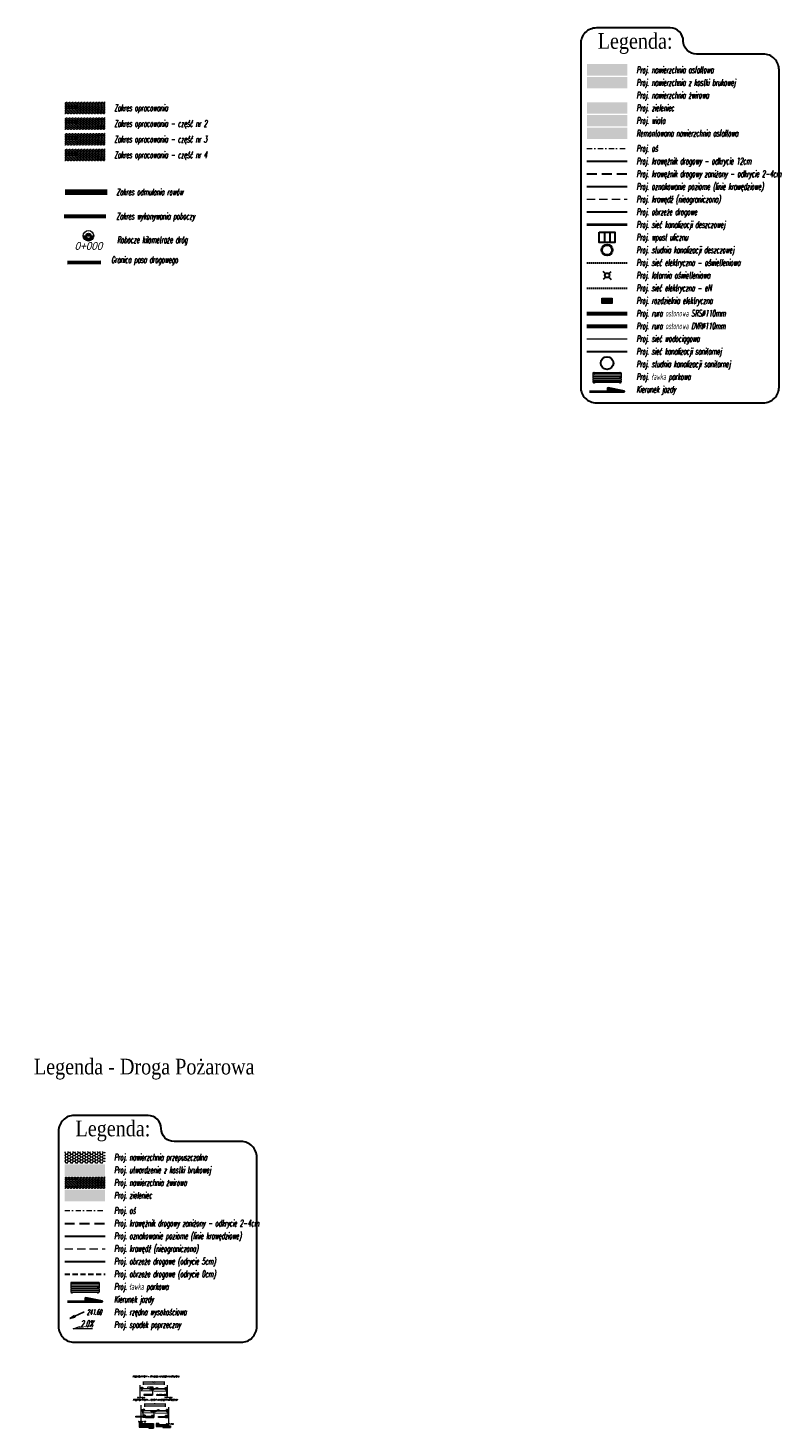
# Model space of a CAD drawing. Extents: x -10358610 to 7437971, y 5523490 to 18957197.
# Tile 3 of 4: x 7429712 to 7429856, y 5529303 to 5529571. Entities that reach past the tile are written whole.
import ezdxf
from ezdxf import colors
from ezdxf.entities.mleader import LeaderData, LeaderLine
from ezdxf.enums import TextEntityAlignment as Align
from ezdxf.math import Vec2, Vec3

# ---------------------------------------------------------------- set-up
doc = ezdxf.new("R2010")
doc.units = 0
for name, pattern in [('219-500', [0]), ('CROSS1', [1.5, 1, -0.5]), ('DASHDOT2', [0.5, 0.25, -0.125, 0, -0.125]), ('DASHED', [0.75, 0.5, -0.25]), ('DASHED2', [9.525, 6.35, -3.175]), ('HIDDEN2', [4.7625, 3.175, -1.5875])]:
    doc.linetypes.add(name, pattern=pattern)
for name, color, linetype, lineweight in [('- droga', 23, 'Continuous', 40), ('--  LINIA  009', 144, 'Continuous', 9), ('22_KM_OPIS', 7, 'Continuous', 15), ('__K_PS_Krawężnik', 10, 'Continuous', 30), ('__K_PS_Tabelka', 7, 'Continuous', 20), ('eN_Kabel oświtleniowy', 1, '_SIECI_E', 30), ('eN_Kabel skrzynie', 1, '_SIECI_E', 30), ('kanalizacja sanitarna', 35, 'KAS_SANIT', 30), ('Kanalizacja_Deszczowa', 34, '_S_kd', 40), ('Konstrukcyjna', 7, 'Continuous', 13), ('Krawędź_nieograniczona', 7, 'HIDDEN2', 15), ('Krawężnik_zaniżony', 160, 'Continuous', 30), ('Kreskowanie', 251, 'Continuous', 5), ('Kreskowanie_chodnik', 252, 'Continuous', 5), ('Kreskowanie_jezdnia', 250, 'Continuous', 5), ('Kreskowanie_zieleniec', 94, 'Continuous', 5), ('Kreskowanie_Żwir', 200, 'Continuous', 5), ('latarnia', 10, 'Continuous', 30), ('Obrzeże', 200, 'Continuous', 30), ('Opisy', 8, 'Continuous', 18), ('Oznakowanie_Poziome_Linie', 130, 'Continuous', 30), ('Oś_jezdni', 10, 'DASHDOT2', 15), ('PZT_SKARPY', 4, 'Continuous', 5), ('urzadzenie_simba', 7, 'Continuous', 5), ('Wiata', 210, 'Continuous', 5), ('woda', 5, '_media_woda', 15), ('Wpust uliczny', 34, 'Continuous', 30), ('Wymiary', 250, 'Continuous', 15)]:
    doc.layers.add(name, color=color, linetype=linetype, lineweight=lineweight)
doc.layers.add('0_podkład', color=251, linetype='Continuous')
doc.layers.add('219-działka ewidencyjna', color=7, linetype='Continuous')
doc.styles.add('ARIAL', font='arial.ttf', dxfattribs={"width": 0.9, "oblique": 15})
doc.styles.add('DA_ARIAL', font='arial.ttf')
doc.styles.add('Romans_0.5_pochylony', font='romans.shx', dxfattribs={"width": 0.5, "oblique": 15})
doc.styles.add('Romans_normalny', font='romans.shx', dxfattribs={"width": 0.5})
doc.styles.get("Standard").update_dxf_attribs({"font": 'simplex.shx'})
doc.styles.add('Style-ENGINEERING', font='ENGINEERING.shx')
doc.styles.add('Style-romans', font='romans.shx')
doc.styles.add('TIMES', font='times.ttf', dxfattribs={"width": 0.85})
doc.linetypes.add('_media_woda', pattern='A,20,-0.7,["w",Standard,S=1,R=0,X=-0.2,Y=-0.2],-1.2', length=21.9)
doc.linetypes.add('_S_kd', pattern='A,8,-1.5,["kd",DA_ARIAL,S=1,R=0,X=-0.75,Y=-0.5],-1.5,1', length=12)
doc.linetypes.add('_SIECI_E', pattern='A,9,-1,["e",DA_ARIAL,S=1,R=0,X=-0.5,Y=-0.5],-1,1', length=12)
doc.linetypes.add('KAS_SANIT', pattern='A,12.7,-5.08,["KS",Standard,S=2.54,R=0,X=-2.54,Y=-1.27],-6.35', length=24.13)
doc.dimstyles.get("Standard").update_dxf_attribs({"dimtxt": 0.18, "dimasz": 0.18, "dimexe": 0.18, "dimexo": 0.0625, "dimgap": 0.09, "dimtad": 0, "dimtih": 1, "dimtoh": 1, "dimdec": 4, "dimzin": 0, "dimdsep": 46, "dimtxsty": 'Standard', "dimcen": 0.09, "dimadec": 0, "dimazin": 0, "dimtfac": 1, "dimtdec": 4, "dimtofl": 0, "dimtmove": 0, "dimatfit": 3, "dimfxl": 1, "dimtolj": 1, "dimtzin": 0, "dimarcsym": 0})

# ---------------------------------------------------------------- blocks, each defined once
blk = doc.blocks.new('A$C45657954')
at = {"layer": 'urzadzenie_simba'}
for p, q in [((-200, 0), (-200, 0)), ((-194, 0), (-194, 0)), ((-194, 0), (-190, 0)), ((-190, 0), (-190, 0)), ((-11, 0), (-11, 0)), ((-5, 0), (-5, 0)), ((0, 0), (0, -23)), ((-205, 0), (-205, -23)), ((-205, 0), (0, 0)), ((-205, -7), (0, -7)), ((-205, -9), (0, -9)), ((-205, -9), (0, -9)), ((-205, -11), (0, -11)), ((0, -23), (-205, -23)), ((0, -26), (-205, -26)), ((-205, -26), (-205, -38)), ((-11, -38), (-205, -38)), ((0, -38), (-205, -38)), ((0, -42), (-205, -42)), ((-205, -42), (-205, -54)), ((0, -54), (-205, -54)), ((-205, -58), (-205, -69)), ((0, -58), (-205, -58)), ((0, -69), (-205, -69)), ((-200, -7), (-200, -11)), ((-200, -23), (-200, -42)), ((-200, -54), (-200, -58)), ((-200, -69), (-200, -73)), ((-194, -7), (-194, -11)), ((-11, -23), (-194, -23)), ((-194, -23), (-194, -42)), ((-194, -54), (-194, -58)), ((-194, -69), (-194, -73)), ((-11, -7), (-11, -11)), ((-11, -23), (-11, -26)), ((-11, -38), (-11, -42)), ((-11, -54), (-11, -58)), ((-11, -69), (-11, -73)), ((-5, -7), (-5, -11)), ((-5, -23), (-5, -26)), ((-5, -38), (-5, -42)), ((-5, -54), (-5, -58)), ((-5, -69), (-5, -73)), ((0, -26), (0, -38)), ((0, -42), (0, -54)), ((0, -58), (0, -69))]:
    blk.add_line(p, q, dxfattribs=at)
for centre, start, end in [((-197, 0), 0, 180), ((-8, 0), 0, 180), ((-197, -7), 180, 0), ((-197, -73), 180, 0), ((-8, -7), 180, 0), ((-8, -73), 180, 0)]:
    blk.add_arc(centre, 3.14, start, end, dxfattribs=at)
for centre in [(-192, -8), (-192, -10)]:
    blk.add_ellipse(centre, major_axis=(0.65, 0), ratio=0.173648, dxfattribs=at)
at = {"layer": 'urzadzenie_simba', "extrusion": (0, 0, -1)}
for centre in [(-13, -8), (-13, -10)]:
    blk.add_ellipse(centre, major_axis=(-0.65, 0), ratio=0.173648, dxfattribs=at)
blk = doc.blocks.new('A$C0B364572')
at = {"layer": 'PZT_SKARPY', "xscale": -0.01, "yscale": 0.01, "zscale": 0.01, "rotation": 204.0016215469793}
blk.add_blockref('A$C45657954', (0, 0), dxfattribs=at)
blk = doc.blocks.new('A$C1B294721')
at = {"layer": '--  LINIA  009', "lineweight": 40, "ltscale": 0.01}
blk.add_hatch(color=256, dxfattribs=at).paths.add_polyline_path([(-946, -88), (-497, -46), (-505, 45)])
blk.add_lwpolyline([(0, 0), (-946, -88), (-505, 45), (-497, -46)], dxfattribs=at)
blk = doc.blocks.new('A$C35D80B06')
at = {"layer": 'Wpust uliczny', "ltscale": 0.2, "flags": 128}
blk.add_lwpolyline([(0, 0), (0.6, 0), (0.6, -0.4), (0, -0.4)], close=True, dxfattribs=at)
for points in [[(0.2, 0), (0.2, -0.4)], [(0.4, 0), (0.4, -0.4)]]:
    blk.add_lwpolyline(points, dxfattribs=at)
blk = doc.blocks.new('A$C06A56B4A')
at = {"layer": 'latarnia', "ltscale": 0.01}
for p, q in [((-53, 0), (-107, 0)), ((0, 53), (0, 107)), ((53, 0), (107, 0)), ((0, -53), (0, -107))]:
    blk.add_line(p, q, dxfattribs=at)
blk.add_circle((0, 0), 43.1, dxfattribs=at)
blk = doc.blocks.new('_ClosedBlank')
at = {"color": 0, "linetype": 'ByBlock', "lineweight": -2}
for p, q in [((-1, 0.17), (0, 0)), ((-1, 0.17), (-1, -0.17)), ((0, 0), (-1, -0.17))]:
    blk.add_line(p, q, dxfattribs=at)
blk = doc.blocks.new('A$C67E043DD')
at = {"layer": 'Wymiary', "flags": 128}
blk.add_lwpolyline([(1.31, 0), (-2.4, 0), (-1.07, 0.44), (-1.07, 0)], dxfattribs=at)
at = {"layer": 'Wymiary', "color": 2, "insert": (0.24, 1.02), "char_height": 1.25, "attachment_point": 5, "style": 'Romans_0.5_pochylony'}
blk.add_mtext('\\A1;2.0%', dxfattribs=at)
blk = doc.blocks.new('*D84')
at = {"layer": 'Defpoints', "color": 0, "lineweight": 40, "transparency": 16777216}
for p in [(7429734.5, 5529306.53), (7429738.5, 5529307.34), (7429738.5, 5529306.45)]:
    blk.add_point(p, dxfattribs=at)
at = {"layer": 'Wymiary', "color": 7, "lineweight": 9, "transparency": 16777216}
for p, q in [((7429734.5, 5529307.14), (7429734.5, 5529307.47)), ((7429738.5, 5529307.14), (7429738.5, 5529307.47)), ((7429734.6, 5529307.34), (7429738.4, 5529307.34))]:
    blk.add_line(p, q, dxfattribs=at)
at = {"layer": 'Wymiary', "color": 7, "lineweight": 9, "transparency": 16777216, "xscale": 0.1, "yscale": 0.1, "zscale": 0.1, "rotation": 180}
blk.add_blockref('_ClosedBlank', (7429734.5, 5529307.34), dxfattribs=at)
at = {"layer": 'Wymiary', "color": 7, "lineweight": 9, "transparency": 16777216, "xscale": 0.1, "yscale": 0.1, "zscale": 0.1}
blk.add_blockref('_ClosedBlank', (7429738.5, 5529307.34), dxfattribs=at)
at = {"layer": 'Wymiary', "transparency": 16777216, "insert": (7429736.5, 5529307.49), "char_height": 0.1, "attachment_point": 5, "style": 'Style-ENGINEERING'}
blk.add_mtext('\\A1;3.00-4.00', dxfattribs=at)
blk = doc.blocks.new('*D85')
at = {"layer": 'Defpoints', "color": 0, "lineweight": 40, "transparency": 16777216}
for p in [(7429734.5, 5529307.68), (7429734.5, 5529306.53), (7429738.5, 5529306.45)]:
    blk.add_point(p, dxfattribs=at)
at = {"layer": 'Wymiary', "color": 7, "lineweight": 9, "transparency": 16777216}
for p, q in [((7429734.5, 5529307.48), (7429734.5, 5529307.8)), ((7429738.4, 5529307.68), (7429734.6, 5529307.68)), ((7429738.5, 5529307.48), (7429738.5, 5529307.8))]:
    blk.add_line(p, q, dxfattribs=at)
at = {"layer": 'Wymiary', "color": 7, "lineweight": 9, "transparency": 16777216, "xscale": 0.1, "yscale": 0.1, "zscale": 0.1, "rotation": 180}
blk.add_blockref('_ClosedBlank', (7429734.5, 5529307.68), dxfattribs=at)
at = {"layer": 'Wymiary', "color": 7, "lineweight": 9, "transparency": 16777216, "xscale": 0.1, "yscale": 0.1, "zscale": 0.1}
blk.add_blockref('_ClosedBlank', (7429738.5, 5529307.68), dxfattribs=at)
at = {"layer": 'Wymiary', "transparency": 16777216, "insert": (7429736.5, 5529307.84), "char_height": 0.1, "attachment_point": 5, "style": 'Style-ENGINEERING'}
blk.add_mtext('\\A1;{\\Fengineering|c238;jezdnia}', dxfattribs=at)
blk = doc.blocks.new('km')
at = {"layer": '22_KM_OPIS'}
for points in [[(0, 0.5, 0.414214), (-0.5, 0, 0.414214), (0, -0.5)], [(0, 1), (0, 0.5, -0.414214), (0.5, 0, -0.414214), (0, -0.5), (0, -1, 0.414214), (1, 0, 0.414214)]]:
    blk.add_hatch(color=256, dxfattribs=at).paths.add_polyline_path(points)
blk.add_line((0, -1), (0, 1), dxfattribs=at)
for radius in [1, 0.5]:
    blk.add_circle((0, 0), radius, dxfattribs=at)
blk = doc.blocks.new('*D125')
at = {"layer": 'Defpoints', "color": 0, "transparency": 16777216}
for p in [(7429734.25, 5529310.76), (7429738.25, 5529311.57), (7429738.25, 5529310.68)]:
    blk.add_point(p, dxfattribs=at)
at = {"layer": 'Wymiary', "color": 7, "lineweight": 9, "transparency": 16777216}
for p, q in [((7429734.25, 5529311.37), (7429734.25, 5529311.69)), ((7429734.35, 5529311.57), (7429738.15, 5529311.57)), ((7429738.25, 5529311.37), (7429738.25, 5529311.69))]:
    blk.add_line(p, q, dxfattribs=at)
at = {"layer": 'Wymiary', "color": 7, "lineweight": 9, "transparency": 16777216, "xscale": 0.1, "yscale": 0.1, "zscale": 0.1, "rotation": 180}
blk.add_blockref('_ClosedBlank', (7429734.25, 5529311.57), dxfattribs=at)
at = {"layer": 'Wymiary', "color": 7, "lineweight": 9, "transparency": 16777216, "xscale": 0.1, "yscale": 0.1, "zscale": 0.1}
blk.add_blockref('_ClosedBlank', (7429738.25, 5529311.57), dxfattribs=at)
at = {"layer": 'Wymiary', "transparency": 16777216, "insert": (7429736.25, 5529311.72), "char_height": 0.1, "attachment_point": 5, "style": 'Style-ENGINEERING'}
blk.add_mtext('\\A1;3.00-4.00', dxfattribs=at)
blk = doc.blocks.new('*D126')
at = {"layer": 'Defpoints', "color": 0, "transparency": 16777216}
for p in [(7429734.25, 5529311.9), (7429734.25, 5529310.76), (7429738.25, 5529310.68)]:
    blk.add_point(p, dxfattribs=at)
at = {"layer": 'Wymiary', "color": 7, "lineweight": 9, "transparency": 16777216}
for p, q in [((7429734.25, 5529311.7), (7429734.25, 5529312.03)), ((7429738.15, 5529311.9), (7429734.35, 5529311.9)), ((7429738.25, 5529311.7), (7429738.25, 5529312.03))]:
    blk.add_line(p, q, dxfattribs=at)
at = {"layer": 'Wymiary', "color": 7, "lineweight": 9, "transparency": 16777216, "xscale": 0.1, "yscale": 0.1, "zscale": 0.1, "rotation": 180}
blk.add_blockref('_ClosedBlank', (7429734.25, 5529311.9), dxfattribs=at)
at = {"layer": 'Wymiary', "color": 7, "lineweight": 9, "transparency": 16777216, "xscale": 0.1, "yscale": 0.1, "zscale": 0.1}
blk.add_blockref('_ClosedBlank', (7429738.25, 5529311.9), dxfattribs=at)
at = {"layer": 'Wymiary', "transparency": 16777216, "insert": (7429736.25, 5529312.07), "char_height": 0.1, "attachment_point": 5, "style": 'Style-ENGINEERING'}
blk.add_mtext('\\A1;{\\Fengineering|c238;jezdnia}', dxfattribs=at)

msp = doc.modelspace()

# ---------------------------------------------------------------- hatches: boundary and pattern name
at = {"layer": 'Kreskowanie'}
h = msp.add_hatch(color=251, dxfattribs=at)
h.dxf.hatch_style = 1
h.paths.add_polyline_path([(7429734.501, 5529306.531), (7429734.461, 5529306.491), (7429738.543, 5529306.41), (7429738.501, 5529306.451)])
at = {"layer": 'Kreskowanie_chodnik', "transparency": 33554559}
h = msp.add_hatch(color=256, dxfattribs=at)
h.dxf.hatch_style = 1
h.paths.add_polyline_path([(7429826.902, 5529559.564), (7429826.902, 5529561.773), (7429819.167, 5529561.773), (7429819.167, 5529559.564)])
at = {"layer": 'Kreskowanie_chodnik', "transparency": 33554687}
h = msp.add_hatch(color=30, dxfattribs=at)
h.dxf.hatch_style = 1
h.paths.add_polyline_path([(7429824.034, 5529519.407), (7429824.034, 5529518.407), (7429822.034, 5529518.407), (7429822.034, 5529519.407)])
at = {"layer": 'Kreskowanie_chodnik', "transparency": 33554559}
h = msp.add_hatch(color=256, dxfattribs=at)
h.dxf.hatch_style = 1
h.paths.add_polyline_path([(7429726.902, 5529351.389), (7429726.902, 5529353.598), (7429719.167, 5529353.598), (7429719.167, 5529351.389)])
at = {"layer": 'Kreskowanie_jezdnia', "lineweight": 13, "transparency": 33554559}
h = msp.add_hatch(color=256, dxfattribs=at)
h.dxf.hatch_style = 1
h.paths.add_polyline_path([(7429826.902, 5529561.992), (7429826.902, 5529564.201), (7429819.167, 5529564.201), (7429819.167, 5529561.992)])
h = msp.add_hatch(color=41, dxfattribs=at)
h.dxf.hatch_style = 1
h.paths.add_polyline_path([(7429826.902, 5529549.852), (7429826.902, 5529552.061), (7429819.167, 5529552.061), (7429819.167, 5529549.852)])
h = msp.add_hatch(dxfattribs=at)
h.set_pattern_fill('HONEY', color=256, scale=0.1)
h.set_pattern_definition([(0, (-8703.11563, 5770.20794), (0.47625, 0.2749630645), [0.3175, -0.635]), (120, (-8703.11563, 5770.20794), (-0.4762499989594, 0.274963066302), [0.3175, -0.635]), (60, (-8703.11563, 5770.20794), (1.0406e-09, 0.549926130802), [-0.635, 0.3175])])
h.paths.add_polyline_path([(7429726.902, 5529353.817), (7429726.902, 5529356.026), (7429719.167, 5529356.026), (7429719.167, 5529353.817)])
at = {"layer": 'Kreskowanie_zieleniec', "transparency": 33554559}
h = msp.add_hatch(color=256, dxfattribs=at)
h.dxf.hatch_style = 1
h.paths.add_polyline_path([(7429826.902, 5529554.708), (7429826.902, 5529556.917), (7429819.167, 5529556.917), (7429819.167, 5529554.708)])
h = msp.add_hatch(color=256, dxfattribs=at)
h.dxf.hatch_style = 1
h.paths.add_polyline_path([(7429726.902, 5529346.533), (7429726.902, 5529348.742), (7429719.167, 5529348.742), (7429719.167, 5529346.533)])
at = {"layer": 'Kreskowanie_Żwir', "transparency": 33554559}
h = msp.add_hatch(dxfattribs=at)
h.set_pattern_fill('HONEYCOMB', color=256, scale=0.1)
h.set_pattern_definition([(0, (-8703.11563, 5975.9547), (0.28575, 0.1649778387), [0.1905, -0.381]), (120, (-8703.11563, 5975.9547), (-0.2857499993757, 0.1649778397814), [0.1905, -0.381]), (60, (-8703.11563, 5975.9547), (6.243e-10, 0.3299556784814), [-0.381, 0.1905])])
h.paths.add_polyline_path([(7429726.902, 5529554.708), (7429726.902, 5529556.917), (7429719.167, 5529556.917), (7429719.167, 5529554.708)])
h = msp.add_hatch(dxfattribs=at)
h.set_pattern_fill('HONEYCOMB', color=160, scale=0.1)
h.set_pattern_definition([(0, (-8703.11563, 5972.9547), (0.28575, 0.1649778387), [0.1905, -0.381]), (120, (-8703.11563, 5972.9547), (-0.2857499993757, 0.1649778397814), [0.1905, -0.381]), (60, (-8703.11563, 5972.9547), (6.243e-10, 0.3299556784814), [-0.381, 0.1905])])
h.paths.add_polyline_path([(7429726.902, 5529551.708), (7429726.902, 5529553.917), (7429719.167, 5529553.917), (7429719.167, 5529551.708)])
h = msp.add_hatch(dxfattribs=at)
h.set_pattern_fill('HONEYCOMB', color=30, scale=0.1)
h.set_pattern_definition([(0, (-8703.11563, 5969.9547), (0.28575, 0.1649778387), [0.1905, -0.381]), (120, (-8703.11563, 5969.9547), (-0.2857499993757, 0.1649778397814), [0.1905, -0.381]), (60, (-8703.11563, 5969.9547), (6.243e-10, 0.3299556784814), [-0.381, 0.1905])])
h.paths.add_polyline_path([(7429726.902, 5529548.708), (7429726.902, 5529550.917), (7429719.167, 5529550.917), (7429719.167, 5529548.708)])
h = msp.add_hatch(dxfattribs=at)
h.set_pattern_fill('HONEYCOMB', color=10, scale=0.1)
h.set_pattern_definition([(0, (-8703.11563, 5966.9547), (0.28575, 0.1649778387), [0.1905, -0.381]), (120, (-8703.11563, 5966.9547), (-0.2857499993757, 0.1649778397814), [0.1905, -0.381]), (60, (-8703.11563, 5966.9547), (6.243e-10, 0.3299556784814), [-0.381, 0.1905])])
h.paths.add_polyline_path([(7429726.902, 5529545.708), (7429726.902, 5529547.917), (7429719.167, 5529547.917), (7429719.167, 5529545.708)])
h = msp.add_hatch(dxfattribs=at)
h.set_pattern_fill('HONEYCOMB', color=256, scale=0.05)
h.set_pattern_definition([(0, (-8703.11563, 5770.20794), (0.28575, 0.1649778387), [0.1905, -0.381]), (120, (-8703.11563, 5770.20794), (-0.2857499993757, 0.1649778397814), [0.1905, -0.381]), (60, (-8703.11563, 5770.20794), (6.243e-10, 0.3299556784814), [-0.381, 0.1905])])
h.paths.add_polyline_path([(7429726.902, 5529348.961), (7429726.902, 5529351.17), (7429719.167, 5529351.17), (7429719.167, 5529348.961)])
at = {"layer": 'Opisy', "true_color": 0x636466, "transparency": 33554559}
h = msp.add_hatch(color=251, dxfattribs=at)
h.dxf.hatch_style = 1
h.paths.add_polyline_path([(7429736.169, 5529310.699), (7429736.167, 5529310.695), (7429736.174, 5529310.69)])
h.paths.add_polyline_path([(7429736.167, 5529310.695), (7429736.164, 5529310.692), (7429736.174, 5529310.69)])
at = {"layer": 'Wiata', "transparency": 33554559}
h = msp.add_hatch(color=256, dxfattribs=at)
h.dxf.hatch_style = 1
h.paths.add_polyline_path([(7429826.902, 5529552.28), (7429826.902, 5529554.489), (7429819.167, 5529554.489), (7429819.167, 5529552.28)])

# ---------------------------------------------------------------- linework, layer by layer
at = {"layer": '- droga', "color": 114, "lineweight": 80, "true_color": 0x139b48, "flags": 128}
msp.add_lwpolyline([(7429719.234, 5529539.671), (7429727.306, 5529539.671)], dxfattribs=at)
at = {"color": 7, "linetype": 'Continuous', "lineweight": 30, "flags": 128}
for points in [[(7429855.958, 5529502.368), (7429855.958, 5529563.122, 0.4142147), (7429852.958, 5529566.122), (7429840.134, 5529566.122, -0.4142136), (7429837.634, 5529568.622, 0.4142136), (7429835.134, 5529571.122), (7429820.978, 5529571.122, 0.4142136), (7429817.978, 5529568.122), (7429817.978, 5529502.368, 0.4142136), (7429820.978, 5529499.368), (7429852.958, 5529499.368, 0.4142136)], [(7429755.958, 5529322.538), (7429755.958, 5529354.947, 0.4142147), (7429752.958, 5529357.947), (7429740.134, 5529357.947, -0.4142136), (7429737.634, 5529360.447, 0.4142136), (7429735.134, 5529362.947), (7429720.978, 5529362.947, 0.4142136), (7429717.978, 5529359.947), (7429717.978, 5529322.538, 0.4142136), (7429720.978, 5529319.538), (7429752.958, 5529319.538, 0.4142136)]]:
    msp.add_lwpolyline(points, format="xyb", close=True, dxfattribs=at)
at = {"layer": '219-działka ewidencyjna', "color": 244, "linetype": '219-500', "lineweight": 60, "true_color": 0x991b1e, "flags": 128}
msp.add_lwpolyline([(7429719.681, 5529526.241), (7429726.069, 5529526.292)], dxfattribs=at)
at = {"layer": '22_KM_OPIS', "color": 7, "linetype": 'Continuous', "lineweight": 15}
msp.add_line((7429723.214, 5529531.345), (7429724.214, 5529531.343), dxfattribs=at)
msp.add_line((7429723.214, 5529531.345), (7429724.214, 5529531.343), dxfattribs=at)
at = {"layer": '__K_PS_Krawężnik', "ltscale": 0.2, "flags": 128}
msp.add_lwpolyline([(7429819.167, 5529545.616), (7429826.902, 5529545.616)], dxfattribs=at)
at = {"layer": 'eN_Kabel oświtleniowy', "linetype": 'DASHED', "ltscale": 0.5, "flags": 128}
msp.add_lwpolyline([(7429819.167, 5529526.192), (7429826.902, 5529526.192)], dxfattribs=at)
at = {"layer": 'eN_Kabel oświtleniowy', "color": 6, "linetype": 'Continuous', "ltscale": 0.5}
for points in [[(7429819.167, 5529516.679), (7429826.902, 5529516.679)], [(7429819.167, 5529516.279), (7429826.902, 5529516.279)]]:
    msp.add_lwpolyline(points, dxfattribs=at)
at = {"layer": 'eN_Kabel oświtleniowy', "color": 4, "linetype": 'Continuous', "ltscale": 0.5}
for points in [[(7429819.167, 5529514.251), (7429826.902, 5529514.251)], [(7429819.167, 5529513.851), (7429826.902, 5529513.851)]]:
    msp.add_lwpolyline(points, dxfattribs=at)
at = {"layer": 'eN_Kabel skrzynie', "color": 30, "linetype": 'DASHED', "ltscale": 0.5}
msp.add_lwpolyline([(7429819.167, 5529521.335), (7429826.902, 5529521.335)], dxfattribs=at)
at = {"layer": 'kanalizacja sanitarna', "ltscale": 0.5, "flags": 128}
msp.add_lwpolyline([(7429819.167, 5529509.195), (7429826.902, 5529509.195)], dxfattribs=at)
at = {"layer": 'kanalizacja sanitarna', "ltscale": 0.5}
msp.add_circle((7429823.034, 5529506.972), 1.2, dxfattribs=at)
at = {"layer": 'Kanalizacja_Deszczowa', "flags": 128}
msp.add_lwpolyline([(7429819.167, 5529533.476), (7429826.902, 5529533.476)], dxfattribs=at)
at = {"layer": 'Kanalizacja_Deszczowa'}
msp.add_circle((7429823.034, 5529528.62), 1, dxfattribs=at)
at = {"layer": 'Konstrukcyjna', "lineweight": 0}
for p, q in [((7429734.251, 5529310.755), (7429733.751, 5529310.745)), ((7429734.094, 5529310.602), (7429733.754, 5529310.595)), ((7429734.251, 5529310.755), (7429733.781, 5529310.295)), ((7429738.251, 5529310.675), (7429738.75, 5529310.665)), ((7429738.251, 5529310.675), (7429738.74, 5529310.196)), ((7429738.407, 5529310.522), (7429738.747, 5529310.515)), ((7429734.501, 5529306.531), (7429734.001, 5529306.521)), ((7429734.345, 5529306.377), (7429734.004, 5529306.371)), ((7429734.501, 5529306.531), (7429734.032, 5529306.07)), ((7429738.501, 5529306.451), (7429739.001, 5529306.441)), ((7429738.501, 5529306.451), (7429738.99, 5529305.971)), ((7429738.657, 5529306.297), (7429738.998, 5529306.291))]:
    msp.add_line(p, q, dxfattribs=at)
at = {"layer": 'Konstrukcyjna', "color": 244, "true_color": 0x991b1e, "flags": 128}
for points in [[(7429733.594, 5529309.18), (7429733.594, 5529311.323)], [(7429738.864, 5529309.128), (7429738.864, 5529311.323)], [(7429733.811, 5529304.382), (7429733.811, 5529307.509)], [(7429739.115, 5529303.971), (7429739.115, 5529307.099)]]:
    msp.add_lwpolyline(points, dxfattribs=at)
at = {"layer": 'Konstrukcyjna', "lineweight": 0}
for points in [[(7429733.751, 5529310.745), (7429733.754, 5529310.595)], [(7429738.75, 5529310.665), (7429738.747, 5529310.515)], [(7429734.001, 5529306.521), (7429734.004, 5529306.371)], [(7429739.001, 5529306.441), (7429738.998, 5529306.291)]]:
    msp.add_lwpolyline(points, dxfattribs=at)
at = {"layer": 'Konstrukcyjna', "lineweight": 0, "flags": 128}
for points in [[(7429733.781, 5529310.295), (7429738.74, 5529310.196)], [(7429734.161, 5529310.667), (7429738.344, 5529310.583)], [(7429734.211, 5529310.716), (7429738.292, 5529310.635)], [(7429734.251, 5529310.755), (7429738.251, 5529310.675)], [(7429734.032, 5529306.07), (7429738.99, 5529305.971)], [(7429734.411, 5529306.442), (7429738.595, 5529306.359)], [(7429734.461, 5529306.491), (7429738.543, 5529306.41)], [(7429734.501, 5529306.531), (7429738.501, 5529306.451)]]:
    msp.add_lwpolyline(points, dxfattribs=at)
at = {"layer": 'Krawędź_nieograniczona', "ltscale": 0.5, "flags": 128}
for points in [[(7429819.167, 5529538.332), (7429826.902, 5529538.332)], [(7429719.167, 5529337.441), (7429726.902, 5529337.441)]]:
    msp.add_lwpolyline(points, dxfattribs=at)
at = {"layer": 'Krawężnik_zaniżony', "linetype": 'DASHED2', "ltscale": 0.3, "flags": 128}
for points in [[(7429819.167, 5529543.188), (7429826.902, 5529543.188)], [(7429719.167, 5529342.297), (7429726.902, 5529342.297)]]:
    msp.add_lwpolyline(points, dxfattribs=at)
at = {"layer": 'Kreskowanie_chodnik', "color": 30, "transparency": 33554687}
msp.add_lwpolyline([(7429824.034, 5529519.407), (7429824.034, 5529518.407), (7429822.034, 5529518.407), (7429822.034, 5529519.407)], close=True, dxfattribs=at)
at = {"layer": 'Obrzeże', "ltscale": 0.2, "flags": 128}
for points in [[(7429819.167, 5529535.904), (7429826.902, 5529535.904)], [(7429719.167, 5529335.013), (7429726.902, 5529335.013)]]:
    msp.add_lwpolyline(points, dxfattribs=at)
at = {"layer": 'Obrzeże', "linetype": 'CROSS1', "flags": 128}
msp.add_lwpolyline([(7429719.167, 5529332.585), (7429726.902, 5529332.585)], dxfattribs=at)
at = {"layer": 'Opisy', "color": 7, "lineweight": 0, "flags": 128}
for points in [[(7429734.159, 5529310.816), (7429733.644, 5529310.806), (7429733.836, 5529310.874), (7429733.837, 5529310.809)], [(7429736.538, 5529310.736), (7429737.052, 5529310.726), (7429736.86, 5529310.794), (7429736.859, 5529310.729)], [(7429738.343, 5529310.736), (7429738.857, 5529310.726), (7429738.665, 5529310.794), (7429738.664, 5529310.729)], [(7429734.409, 5529306.591), (7429733.895, 5529306.581), (7429734.087, 5529306.649), (7429734.088, 5529306.585)], [(7429736.789, 5529306.511), (7429737.303, 5529306.501), (7429737.111, 5529306.569), (7429737.11, 5529306.505)], [(7429738.593, 5529306.511), (7429739.107, 5529306.501), (7429738.916, 5529306.569), (7429738.915, 5529306.505)]]:
    msp.add_lwpolyline(points, dxfattribs=at)
at = {"layer": 'Opisy', "flags": 128}
for points in [[(7429735.978, 5529310.845), (7429736.174, 5529310.69), (7429736.169, 5529310.699), (7429736.164, 5529310.692), (7429736.174, 5529310.69)], [(7429738.246, 5529309.369), (7429738.649, 5529309.369)], [(7429734.159, 5529305.21), (7429734.562, 5529305.21)], [(7429738.496, 5529305.144), (7429738.9, 5529305.144)]]:
    msp.add_lwpolyline(points, dxfattribs=at)
at = {"layer": 'Opisy'}
for points in [[(7429735.986, 5529310.717), (7429735.986, 5529309.373)], [(7429738.649, 5529310.683), (7429738.649, 5529309.369), (7429736.813, 5529309.369), (7429736.813, 5529309.544)], [(7429735.986, 5529309.553), (7429734.296, 5529309.549), (7429734.292, 5529309.373), (7429735.986, 5529309.373), (7429735.986, 5529309.373)], [(7429736.813, 5529309.544), (7429738.246, 5529309.544), (7429738.649, 5529309.542)], [(7429738.649, 5529309.715), (7429738.649, 5529309.369)], [(7429734.159, 5529306.524), (7429734.159, 5529305.21), (7429732.805, 5529305.21), (7429732.805, 5529305.382)], [(7429732.805, 5529305.385), (7429734.159, 5529305.385)], [(7429734.562, 5529305.555), (7429734.159, 5529305.555)], [(7429734.562, 5529305.555), (7429734.562, 5529305.21)], [(7429735.817, 5529305.329), (7429734.657, 5529305.329), (7429734.657, 5529305.149), (7429736.237, 5529305.149), (7429736.237, 5529305.509), (7429735.817, 5529305.509), (7429735.817, 5529305.149)], [(7429736.237, 5529306.492), (7429736.237, 5529305.149)], [(7429738.9, 5529306.459), (7429738.9, 5529305.144), (7429737.142, 5529305.144), (7429737.143, 5529305.32)], [(7429737.143, 5529305.32), (7429738.496, 5529305.32), (7429738.496, 5529305.49)], [(7429738.9, 5529305.49), (7429738.496, 5529305.49)], [(7429738.9, 5529305.49), (7429738.9, 5529305.144)], [(7429733.43, 5529304.198), (7429733.43, 5529303.28)], [(7429733.934, 5529304.198), (7429733.43, 5529304.198)], [(7429733.43, 5529303.766), (7429736.194, 5529303.766)], [(7429733.43, 5529303.59), (7429736.194, 5529303.59)], [(7429733.43, 5529303.442), (7429736.194, 5529303.442)], [(7429733.43, 5529303.28), (7429736.194, 5529303.28)], [(7429733.43, 5529303.28), (7429736.194, 5529303.28)], [(7429733.43, 5529303.28), (7429736.194, 5529303.28)], [(7429733.934, 5529304.198), (7429733.934, 5529303.766)], [(7429733.934, 5529303.982), (7429736.194, 5529303.982)], [(7429735.258, 5529303.28), (7429735.258, 5529303.118)], [(7429735.258, 5529303.118), (7429736.194, 5529303.118)], [(7429735.762, 5529303.766), (7429735.762, 5529303.28)], [(7429736.194, 5529303.982), (7429736.194, 5529303.118)], [(7429736.683, 5529303.988), (7429736.683, 5529303.394)], [(7429737.187, 5529303.988), (7429736.683, 5529303.988)], [(7429736.683, 5529303.556), (7429739.426, 5529303.556)], [(7429736.683, 5529303.394), (7429739.426, 5529303.394)], [(7429737.187, 5529303.988), (7429737.187, 5529303.556)], [(7429737.187, 5529303.772), (7429739.008, 5529303.772)], [(7429737.957, 5529303.394), (7429737.957, 5529303.231)], [(7429737.957, 5529303.231), (7429739.426, 5529303.231)]]:
    msp.add_lwpolyline(points, dxfattribs=at)
at = {"layer": 'Opisy', "lineweight": 15, "flags": 128}
for points in [[(7429739.008, 5529303.772), (7429739.008, 5529303.231)], [(7429739.426, 5529303.556), (7429739.426, 5529303.231)]]:
    msp.add_lwpolyline(points, dxfattribs=at)
at = {"layer": 'Oznakowanie_Poziome_Linie', "ltscale": 0.2, "flags": 128}
for points in [[(7429819.167, 5529540.76), (7429826.902, 5529540.76)], [(7429719.167, 5529339.869), (7429726.902, 5529339.869)]]:
    msp.add_lwpolyline(points, dxfattribs=at)
at = {"layer": 'Oś_jezdni', "ltscale": 4, "flags": 128}
for points in [[(7429819.167, 5529548.044), (7429826.902, 5529548.044)], [(7429719.167, 5529344.725), (7429726.902, 5529344.725)]]:
    msp.add_lwpolyline(points, dxfattribs=at)
at = {"layer": 'woda', "flags": 128}
msp.add_lwpolyline([(7429819.167, 5529511.623), (7429826.902, 5529511.623)], dxfattribs=at)
at = {"layer": 'Wymiary', "color": 2, "lineweight": 60, "true_color": 0xf1eb1f, "flags": 128}
msp.add_lwpolyline([(7429719.044, 5529535.086), (7429727.046, 5529535.086)], dxfattribs=at)

# ---------------------------------------------------------------- block references
at = {"layer": '- droga', "ltscale": 0.01, "yscale": 0.007000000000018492, "zscale": 0.007000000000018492, "rotation": 5.300384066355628}
for p, xscale in [((7429819.683, 5529501.539), -0.007000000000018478), ((7429719.683, 5529327.357), -0.007000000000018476)]:
    msp.add_blockref('A$C1B294721', p, dxfattribs=dict(at, xscale=xscale))
at = {"layer": '0_podkład', "color": 251, "linetype": 'Continuous', "lineweight": -3, "rotation": 269.8905767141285}
msp.add_blockref('km', (7429723.714, 5529531.344), dxfattribs=at)
at = {"layer": '22_KM_OPIS', "color": 7, "linetype": 'Continuous', "lineweight": 15, "rotation": 269.8905767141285}
msp.add_blockref('km', (7429723.714, 5529531.344), dxfattribs=at)
at = {"layer": 'latarnia', "lineweight": 30, "ltscale": 0.01, "xscale": 0.009999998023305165, "yscale": 0.009999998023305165, "zscale": 0.009999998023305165, "rotation": 45}
msp.add_blockref('A$C06A56B4A', (7429823.034, 5529523.764), dxfattribs=at)
at = {"layer": 'Wpust uliczny', "ltscale": 0.2, "xscale": 5.000000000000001, "yscale": 5.000000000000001, "zscale": 5.000000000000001}
msp.add_blockref('A$C35D80B06', (7429821.534, 5529532.061), dxfattribs=at)
at = {"layer": 'Wymiary', "ltscale": 0.2, "xscale": 2.641314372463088, "yscale": 2.641314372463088, "zscale": 2.641314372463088, "rotation": 155.9983784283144}
for p in [(7429820.327, 5529505.131), (7429720.327, 5529330.949)]:
    msp.add_blockref('A$C0B364572', p, dxfattribs=at)
at = {"layer": 'Wymiary'}
msp.add_blockref('A$C67E043DD', (7429723.161, 5529322.079), dxfattribs=at)

# ---------------------------------------------------------------- texts
at = {"color": 7, "linetype": 'Continuous', "lineweight": 25, "style": 'TIMES', "width": 0.85}
for s, p in [('Legenda:', (7429828.401, 5529568.636)), ('Legenda - Droga Pożarowa', (7429734.391, 5529372.301)), ('Legenda:', (7429728.401, 5529360.461))]:
    msp.add_text(s, height=3, dxfattribs=at).set_placement(p, align=Align.MIDDLE_CENTER)
at = {"layer": '22_KM_OPIS', "color": 7, "linetype": 'Continuous', "lineweight": 15, "insert": (7429723.712, 5529530.144), "char_height": 1.5, "attachment_point": 2, "rotation": 359.89058, "style": 'ARIAL'}
msp.add_mtext('{\\C256;0+000}', dxfattribs=at)
at = {"layer": '__K_PS_Tabelka', "color": 7, "style": 'Romans_normalny', "oblique": 10, "width": 0.5}
for s, p in [('Proj. nawierzchnia asfaltowa', (7429828.637, 5529562.503)), ('Proj. nawierzchnia z kostki brukowej', (7429828.637, 5529560.075)), ('Proj. nawierzchnia żwirowa', (7429828.637, 5529557.647)), ('Zakres opracowania ', (7429728.637, 5529555.219)), ('Proj. zieleniec', (7429828.637, 5529555.219)), ('Proj. wiata', (7429828.637, 5529552.791)), ('Zakres opracowania - część nr 2', (7429728.637, 5529552.219)), ('Remontowana nawierzchnia asfaltowa ', (7429828.637, 5529550.363)), ('Zakres opracowania - część nr 3', (7429728.637, 5529549.219)), ('Proj. oś ', (7429828.637, 5529547.451)), ('Zakres opracowania - część nr 4', (7429728.637, 5529546.219)), ('Proj. krawężnik drogowy - odkrycie 12cm', (7429828.637, 5529545.022)), ('Proj. krawężnik drogowy zaniżony - odkrycie 2-4cm', (7429828.637, 5529542.594)), ('Zakres odmulania rowów ', (7429729.053, 5529539.109)), ('Proj. oznakowanie poziome (linie krawędziowe)', (7429828.637, 5529540.166)), ('Proj. krawędź (nieograniczona)', (7429828.637, 5529537.738)), ('Zakres wykonywania poboczy', (7429729.053, 5529534.486)), ('Proj. obrzeże drogowe ', (7429828.637, 5529535.31)), ('Proj. sieć kanalizacji deszczowej', (7429828.637, 5529532.882)), ('Robocze kilometraże dróg ', (7429729.184, 5529529.961)), ('Proj. wpust ulicznu', (7429828.637, 5529530.454)), ('Granica pasa drogowego', (7429728.078, 5529526.138)), ('Proj. studnia kanalizacji deszczowej', (7429828.637, 5529528.026)), ('Proj. sieć elektryczna - oświetleniowa', (7429828.637, 5529525.598)), ('Proj. latarnia oświetleniowa', (7429828.637, 5529523.17)), ('Proj. sieć elektryczna - eN', (7429828.637, 5529520.742)), ('Proj. rozdzielnia elektryczna ', (7429828.637, 5529518.314)), ('Proj. rura osłonowa SRS∅110mm', (7429828.641, 5529515.885)), ('Proj. rura osłonowa DVR∅110mm', (7429828.643, 5529513.457)), ('Proj. sieć wodociągowa', (7429828.645, 5529511.029)), ('Proj. sieć kanalizacji sanitarnej', (7429828.637, 5529508.602)), ('Proj. studnia kanalizacji sanitarnej', (7429828.637, 5529506.173)), ('Proj. ławka parkowa', (7429828.637, 5529503.745)), ('Kierunek jazdy', (7429828.637, 5529501.317)), ('Proj. nawierzchnia przepuszczalna', (7429728.637, 5529354.328)), ('Proj. utwardzenie z kostki brukowej', (7429728.637, 5529351.9)), ('Proj. nawierzchnia żwirowa', (7429728.637, 5529349.472)), ('Proj. zieleniec', (7429728.637, 5529347.044)), ('Proj. oś ', (7429728.637, 5529344.132)), ('Proj. krawężnik drogowy zaniżony - odkrycie 2-4cm', (7429728.637, 5529341.704)), ('Proj. oznakowanie poziome (linie krawędziowe)', (7429728.637, 5529339.276)), ('Proj. krawędź (nieograniczona)', (7429728.637, 5529336.848)), ('Proj. obrzeże drogowe (odrycie 5cm)', (7429728.637, 5529334.42)), ('Proj. obrzeże drogowe (odrycie 0cm)', (7429728.637, 5529331.992)), ('Proj. ławka parkowa', (7429728.637, 5529329.563)), ('Kierunek jazdy', (7429728.637, 5529327.135)), ('Proj. rzędna wysokościowa', (7429728.637, 5529324.707)), ('Proj. spadek poprzeczny', (7429728.637, 5529322.279))]:
    msp.add_text(s, height=1.25, dxfattribs=at).set_placement(p)
at = {"layer": 'Opisy', "color": 7, "lineweight": 30, "style": 'Style-romans', "oblique": 15, "width": 0.75}
for s, p in [('PRZEKRÓJ TYPOWY - ISTNIEJĄCA NAWIERZCHNIA ASFALTOWA', (7429732.164, 5529312.841)), ('PRZEKRÓJ TYPOWY - REMONT NAWIERZCHNI ASFALTOWEJ', (7429732.242, 5529308.363))]:
    msp.add_text(s, height=0.25, dxfattribs=at).set_placement(p)
at = {"layer": 'Opisy', "color": 7, "lineweight": 0, "style": 'Style-romans', "width": 0.7}
for s, rotation, p in [('ist%%%', 1.14576, (7429733.838, 5529310.831)), ('ist%%%', 358.85424, (7429736.626, 5529310.757)), ('ist%%%', 358.85424, (7429738.344, 5529310.757)), ('6-8%%%', 1.14576, (7429734.089, 5529306.606)), ('ist%%%', 358.85424, (7429736.877, 5529306.533)), ('6-8%%%', 358.85424, (7429738.595, 5529306.533))]:
    msp.add_text(s, height=0.1053, rotation=rotation, dxfattribs=at).set_placement(p)
at = {"layer": 'Opisy', "color": 252, "lineweight": 30, "style": 'Style-romans', "oblique": 15, "width": 0.75}
for s, height, p in [('IST. NAW.ASFALTOWA', 0.0864, (7429735.004, 5529310.889)), ('IST. KONSTRUKCJA', 0.0864, (7429735.432, 5529310.461)), ('ISTNIEJĄCA KONSTRUKCJA JEZDNI', 0.0864, (7429734.3, 5529309.432)), ('ISTNIEJĄCA KONSTRUKCJA POBOCZA', 0.0864, (7429736.83, 5529309.42)), ('KONSTRUKCJA POBOCZA', 0.0864, (7429732.834, 5529305.26)), ('KONSTRUKCJA JEZDNI', 0.0864, (7429734.73, 5529305.199)), ('IST. KONSTRUKCJA', 0.0864, (7429735.683, 5529306.237)), ('KONSTRUKCJA POBOCZA', 0.0864, (7429737.171, 5529305.195)), ('KONSTR. REMONTU NAWIERZCHNI', 0.108, (7429733.92, 5529303.811)), ('KONSTR. REMONTU POBOCZA', 0.108, (7429737.191, 5529303.617))]:
    msp.add_text(s, height=height, dxfattribs=at).set_placement(p)
at = {"layer": 'Opisy', "color": 244, "lineweight": 30, "true_color": 0x991b1e, "style": 'Style-romans', "oblique": 15, "width": 0.75}
for p in [(7429733.082, 5529308.901), (7429738.353, 5529308.901), (7429733.299, 5529304.269), (7429738.604, 5529303.858)]:
    msp.add_text('GRANICA PASA DROGOWEGO', height=0.0864, dxfattribs=at).set_placement(p)
at = {"layer": 'Opisy', "color": 252, "lineweight": 30, "style": 'Style-romans', "width": 0.75}
for s, height, p in [('B', 0.27, (7429734.265, 5529305.258)), ('A', 0.27, (7429735.886, 5529305.175)), ('B', 0.27, (7429738.602, 5529305.193)), ('A', 0.324, (7429733.544, 5529303.792)), ('B', 0.324, (7429736.807, 5529303.616))]:
    msp.add_text(s, height=height, dxfattribs=at).set_placement(p)
at = {"layer": 'Opisy', "lineweight": 15, "style": 'Style-romans', "width": 0.7}
for s, p in [('W-a ścieralna: AC 11 S', (7429733.471, 5529303.647)), ('W-a wyrównawcza AC ', (7429733.471, 5529303.458)), ('Ist. konstrukcja', (7429733.471, 5529303.322)), ('RAZEM:', (7429735.334, 5529303.161)), ('4cm', (7429735.838, 5529303.647)), ('3cm', (7429735.838, 5529303.458)), ('7 cm', (7429735.84, 5529303.161)), ('Kruszywo łamane/ frez asfaltowy', (7429736.716, 5529303.436)), ('RAZEM:', (7429738.498, 5529303.266)), ('10cm', (7429739.07, 5529303.436)), ('10cm', (7429739.079, 5529303.264))]:
    msp.add_text(s, height=0.0936, dxfattribs=at).set_placement(p)

# ---------------------------------------------------------------- dimensions: what is measured, and where the dimension line sits
at = {"layer": 'Wymiary', "color": 18, "true_color": 0x000000}
for base, p1, p2, picture, middle in [((7429734.251, 5529311.901), (7429738.251, 5529310.675), (7429734.251, 5529310.755), '*D126', (7429736.251, 5529312.067)), ((7429734.501, 5529307.676), (7429738.501, 5529306.451), (7429734.501, 5529306.531), '*D85', (7429736.501, 5529307.843))]:
    dim = msp.add_linear_dim(base=base, p1=p1, p2=p2, angle=180, text='{\\Fengineering|c238;jezdnia}', dimstyle='Standard', override={"dimtxt": 0.1, "dimasz": 0.1, "dimexe": 0.125, "dimexo": 0.125, "dimgap": 0.1, "dimtad": 1, "dimtih": 0, "dimtoh": 0, "dimdec": 2, "dimzin": 3, "dimdsep": 0, "dimtxsty": 'Style-ENGINEERING', "dimblk": 'ClosedBlank', "dimclrd": 7, "dimclre": 7, "dimclrt": 256, "dimadec": 4, "dimazin": 3, "dimtdec": 2, "dimtmove": 1, "dimldrblk": 'ClosedBlank', "dimfxl": 0.2, "dimfxlon": 1, "dimfrac": 2, "dimtzin": 11, "dimlwd": 9, "dimlwe": 9}, dxfattribs=at)
    dim.commit()
    dim.dimension.update_dxf_attribs({"geometry": picture, "text_midpoint": middle})
for base, p1, p2, picture, middle in [((7429738.251, 5529311.569), (7429734.251, 5529310.755), (7429738.251, 5529310.675), '*D125', (7429736.251, 5529311.719)), ((7429738.501, 5529307.345), (7429734.501, 5529306.531), (7429738.501, 5529306.451), '*D84', (7429736.501, 5529307.495))]:
    dim = msp.add_linear_dim(base=base, p1=p1, p2=p2, text='3.00-4.00', dimstyle='Standard', override={"dimtxt": 0.1, "dimasz": 0.1, "dimexe": 0.125, "dimexo": 0.125, "dimgap": 0.1, "dimtad": 1, "dimtih": 0, "dimtoh": 0, "dimdec": 2, "dimzin": 3, "dimdsep": 0, "dimtxsty": 'Style-ENGINEERING', "dimblk": 'ClosedBlank', "dimclrd": 7, "dimclre": 7, "dimclrt": 256, "dimadec": 4, "dimazin": 3, "dimtdec": 2, "dimtmove": 1, "dimldrblk": 'ClosedBlank', "dimfxl": 0.2, "dimfxlon": 1, "dimfrac": 2, "dimtzin": 11, "dimlwd": 9, "dimlwe": 9}, dxfattribs=at)
    dim.commit()
    dim.dimension.update_dxf_attribs({"geometry": picture, "text_midpoint": middle})

# ---------------------------------------------------------------- leaders
at = {"layer": 'Wymiary', "ltscale": 0.2}
ml = msp.add_multileader_mtext('Standard', dxfattribs=at)
ml.set_content('241.60', color=256, style='Romans_0.5_pochylony')
ml.set_leader_properties()
ml.set_arrow_properties(name='CLOSEDBLANK')
ml.build(insert=Vec2(0, 0))
ml.multileader.update_dxf_attribs({"dogleg_length": 0.09, "arrow_head_size": 1})
ctx = ml.context
ctx.base_point, ctx.char_height, ctx.arrow_head_size, ctx.landing_gap_size, ctx.plane_origin = Vec3(7429722.886, 5529325.297), 1, 1, 0.5, Vec3(9289209.646, 4148463.222)
notes = []
notes.append((ctx, [(0, (1, 1, 0), (7429722.796, 5529325.297), (1, 0), 0.09, [(0, [(7429720.177, 5529324.102)], 0, [])])]))
ctx.mtext.insert = Vec3(7429723.386, 5529325.797)
for ctx, leaders in notes:
    for number, flags, end, landing, length, lines in leaders:
        leader = LeaderData()
        leader.index, (leader.has_last_leader_line, leader.has_dogleg_vector, leader.attachment_direction) = number, flags
        leader.last_leader_point, leader.dogleg_vector, leader.dogleg_length = Vec3(end), Vec3(landing), length
        for number, points, colour, breaks in lines:
            line = LeaderLine()
            line.index, line.vertices, line.color, line.breaks = number, Vec3.list(points), colors.encode_raw_color(colour), breaks
            leader.lines.append(line)
        ctx.leaders.append(leader)

doc.saveas('drawing.dxf')
